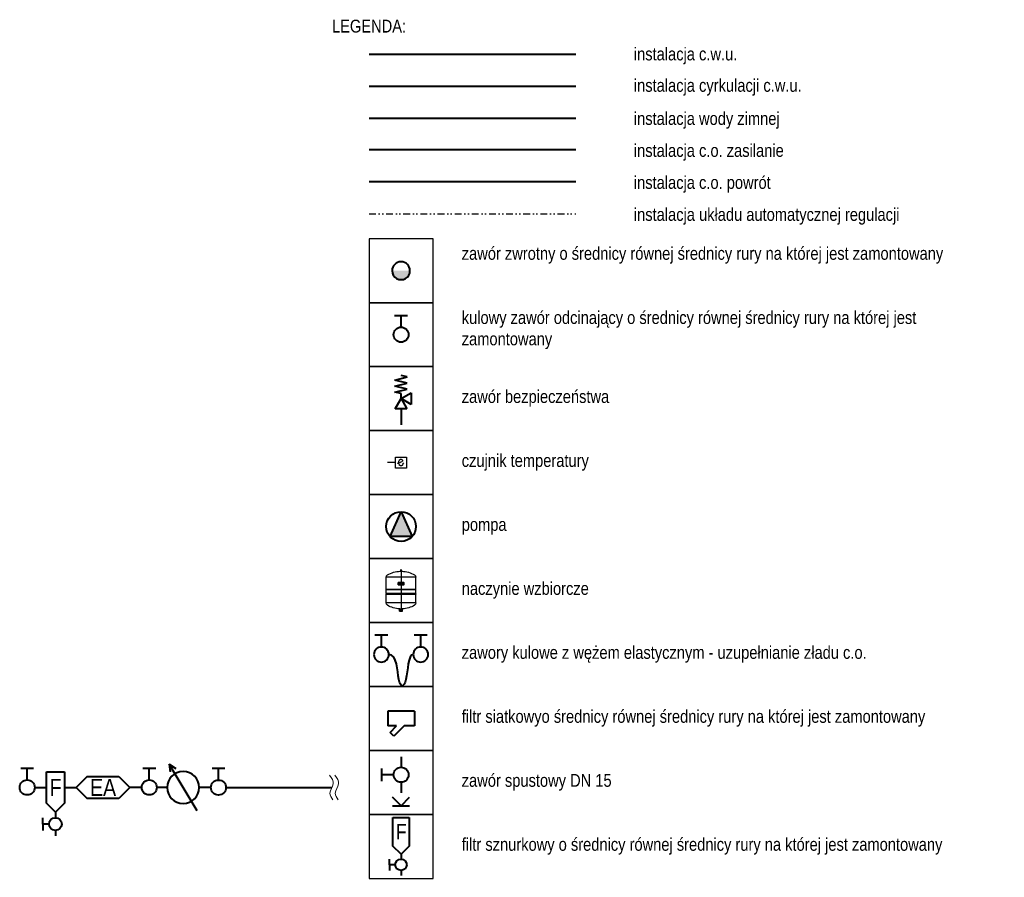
# Model space of a CAD drawing. Header units: centimetres. Extents: x 22052 to 56535, y 76485 to 78519.
# Tile 235 of 235: x 55612 to 56535, y 77394 to 78198. Entities that reach past the tile are written whole.
import ezdxf
from ezdxf.enums import TextEntityAlignment as Align
from ezdxf.lldxf.tags import DXFTag

# ---------------------------------------------------------------- set-up
doc = ezdxf.new("R2010")
doc.units = ezdxf.units.CM
doc.linetypes.add('DIVIDE2', pattern=[15.875, 6.35, -3.175, 0, -3.175, 0, -3.175])
doc.linetypes.add('HIDDEN', pattern=[0.375, 0.25, -0.125])
for name, color, linetype, lineweight in [('2DH_OBJ_reflexgr', 252, 'Continuous', 25), ('CP_LOGO', 7, 'Continuous', 35), ('Gruba', 7, 'Continuous', 40), ('IS_Ciepła_woda', 1, 'DASHDOT', 40), ('IS_Cyrkulacja', 215, 'H2OCYR', 40), ('IS_Opis', 250, 'Continuous', 9), ('IS_Powrót', 5, 'DASH', 40), ('IS_sygnał', 210, 'DIVIDE2', 25), ('IS_Zasilanie', 1, 'SOLID', 40), ('IS_Zimna_woda', 5, 'SOLID', 40)]:
    doc.layers.add(name, color=color, linetype=linetype, lineweight=lineweight)
for name, color, linetype in [('CP_AXIS', 143, 'DASHDOT'), ('cp_hidde', 203, 'HIDDEN'), ('IS_Armatura_Therm', 250, 'SOLID')]:
    doc.layers.add(name, color=color, linetype=linetype)
doc.styles.add('CP_ATTR', font='arial.ttf')
doc.styles.add('styl1', font='ARIALN.TTF')
tags = doc.linetypes.add('DASH', pattern=[15, 10, -5]).pattern_tags.tags
tags[6:7] = [DXFTag(74, 4), DXFTag(75, 0), DXFTag(340, '0'), DXFTag(46, 0.0), DXFTag(50, 0.0), DXFTag(44, 0.0), DXFTag(45, 0.0)]
tags[4:5] = [DXFTag(74, 4), DXFTag(75, 0), DXFTag(340, '0'), DXFTag(46, 0.0), DXFTag(50, 0.0), DXFTag(44, 0.0), DXFTag(45, 0.0)]
tags = doc.linetypes.add('DASHDOT', pattern=[25.4, 12.7, -6.35, 0, -6.35]).pattern_tags.tags
tags[10:11] = [DXFTag(74, 4), DXFTag(75, 0), DXFTag(340, '0'), DXFTag(46, 1.0), DXFTag(50, 0.0), DXFTag(44, 0.0), DXFTag(45, 0.0)]
tags[8:9] = [DXFTag(74, 4), DXFTag(75, 0), DXFTag(340, '0'), DXFTag(46, 1.0), DXFTag(50, 0.0), DXFTag(44, 0.0), DXFTag(45, 0.0)]
tags[6:7] = [DXFTag(74, 4), DXFTag(75, 0), DXFTag(340, '0'), DXFTag(46, 1.0), DXFTag(50, 0.0), DXFTag(44, 0.0), DXFTag(45, 0.0)]
tags[4:5] = [DXFTag(74, 4), DXFTag(75, 0), DXFTag(340, '0'), DXFTag(46, 1.0), DXFTag(50, 0.0), DXFTag(44, 0.0), DXFTag(45, 0.0)]
doc.linetypes.add('H2OCYR', pattern='A,25.4,-12.7,["~",Standard,S=25.4,R=0,X=-11.43,Y=-14.732],-12.7', length=50.8)
tags = doc.linetypes.add('SOLID', pattern=[10, 10, 0]).pattern_tags.tags
tags[6:7] = [DXFTag(74, 4), DXFTag(75, 0), DXFTag(340, '0'), DXFTag(46, 0.0), DXFTag(50, 0.0), DXFTag(44, 0.0), DXFTag(45, 0.0)]
tags[4:5] = [DXFTag(74, 4), DXFTag(75, 0), DXFTag(340, '0'), DXFTag(46, 0.0), DXFTag(50, 0.0), DXFTag(44, 0.0), DXFTag(45, 0.0)]

# ---------------------------------------------------------------- blocks, each defined once
blk = doc.blocks.new('Wodomierz')
at = {"layer": 'IS_Zimna_woda', "color": 18, "true_color": 0x000000}
for points in [[(-11, 6.49), (11, -6.49)], [(11, -6.49), (8.93, -3.39)], [(11, -6.49), (7.29, -6.16)]]:
    blk.add_lwpolyline(points, dxfattribs=at)
blk.add_circle((0, 0), 7.5, dxfattribs=at)
blk = doc.blocks.new('Zawór BA')
at = {"layer": 'IS_Zimna_woda', "color": 18, "true_color": 0x000000}
for p, q in [((-7.42, 0), (7.42, 0)), ((-7.42, 0), (-12.61, -5.19)), ((7.42, 0), (12.61, -5.19)), ((-12.61, -5.19), (-7.42, -10.39)), ((12.61, -5.19), (7.42, -10.39)), ((7.42, -10.39), (-7.42, -10.39))]:
    blk.add_line(p, q, dxfattribs=at)
at = {"layer": 'IS_Zimna_woda', "color": 18, "true_color": 0x000000, "insert": (0, -5.19), "char_height": 8, "attachment_point": 5, "style": 'styl1'}
blk.add_mtext_dynamic_manual_height_columns('EA', width=14.2778, gutter_width=12.5, heights=[12.36], dxfattribs=at)
blk = doc.blocks.new('Zaworek')
at = {"layer": 'IS_Zimna_woda', "color": 18, "true_color": 0x000000}
for p, q in [((2, 0), (5.15, 0)), ((5.15, 1.72), (5.15, -1.72))]:
    blk.add_line(p, q, dxfattribs=at)
blk.add_circle((0, 0), 2, dxfattribs=at)
blk = doc.blocks.new('Filtr F')
at = {"layer": 'IS_Zimna_woda', "color": 18, "true_color": 0x000000}
for p, q in [((0, 4.19), (14.83, 4.19)), ((0, -4.19), (0, 4.19)), ((14.83, 4.19), (19.03, 0)), ((19.03, 0), (14.83, -4.19)), ((19.03, 0), (21.62, 0)), ((27.55, 0), (30.15, 0)), ((14.83, -4.19), (0, -4.19)), ((24.59, -2.97), (24.59, -5.93)), ((24.59, -5.93), (21.62, -5.93)), ((24.59, -5.93), (27.55, -5.93))]:
    blk.add_line(p, q, dxfattribs=at)
blk.add_circle((24.59, 0), 2.97, dxfattribs=at)
at = {"layer": 'IS_Zimna_woda', "color": 18, "true_color": 0x000000, "insert": (7.39, 0.09), "char_height": 8, "attachment_point": 5, "rotation": 90, "style": 'styl1'}
blk.add_mtext_dynamic_manual_height_columns('\\pxqc;F', width=8.2982, gutter_width=12.5, heights=[14.83], dxfattribs=at)
blk = doc.blocks.new('A$C5091697A')
at = {"layer": 'IS_Armatura_Therm'}
for p, q in [((6.9, 6.75), (0, 6.75)), ((6.9, 0), (6.9, 6.75)), ((0, 0), (6.9, 0)), ((2.3, 2.95), (2.3, 2.51)), ((2.3, 2.51), (2.44, 2.08)), ((2.44, 2.08), (2.59, 1.8)), ((2.59, 1.8), (2.87, 1.65)), ((3.02, 5.39), (2.87, 5.24)), ((3.74, 3.66), (2.87, 4.09)), ((2.87, 1.65), (3.02, 1.36)), ((3.3, 5.53), (3.02, 5.39)), ((3.02, 1.36), (3.3, 1.36)), ((3.59, 5.53), (3.3, 5.53)), ((3.3, 1.36), (3.59, 1.36)), ((3.88, 5.53), (3.59, 5.53)), ((3.59, 1.36), (3.88, 1.36)), ((3.74, 3.66), (4.02, 3.52)), ((4.02, 5.39), (3.88, 5.53)), ((3.88, 1.36), (4.02, 1.51)), ((4.31, 5.1), (4.02, 5.39)), ((5.89, 3.09), (4.02, 3.52)), ((4.02, 1.51), (4.31, 1.65)), ((4.45, 4.96), (4.31, 5.1)), ((4.31, 1.65), (4.45, 1.94)), ((4.6, 4.53), (4.45, 4.96)), ((4.45, 1.94), (4.6, 2.23)), ((4.74, 4.24), (4.6, 4.53)), ((4.6, 2.23), (4.74, 2.66)), ((4.88, 3.81), (4.74, 4.24)), ((4.74, 2.66), (4.88, 2.95)), ((4.88, 3.38), (4.88, 3.81)), ((4.88, 2.95), (4.88, 3.38)), ((6.9, 3.38), (11.9, 3.38))]:
    blk.add_line(p, q, dxfattribs=at)
blk.add_lwpolyline([(0, 0), (6.9, 0), (6.9, 6.75), (0, 6.75), (0, 0)], close=True, dxfattribs=at)
for points in [[(1.87, 2.95), (1.72, 2.8)], [(1.87, 2.95), (1.72, 2.8)], [(2.3, 2.95), (2.16, 3.09), (2.01, 3.09), (1.87, 2.95)], [(2.3, 2.95), (2.16, 3.09), (2.01, 3.09), (1.87, 2.95)], [(2.3, 2.95), (2.3, 2.51), (2.44, 2.08), (2.59, 1.8), (2.87, 1.65), (3.02, 1.36), (3.3, 1.36), (3.59, 1.36), (3.88, 1.36), (4.02, 1.51), (4.31, 1.65), (4.45, 1.94), (4.6, 2.23), (4.74, 2.66), (4.88, 2.95), (4.88, 3.38), (4.88, 3.81), (4.74, 4.24), (4.6, 4.53), (4.45, 4.96), (4.31, 5.1), (4.02, 5.39), (3.88, 5.53), (3.59, 5.53), (3.3, 5.53), (3.02, 5.39), (2.87, 5.24)], [(2.73, 5.1), (2.59, 4.81)], [(2.73, 5.1), (2.59, 4.81)], [(2.59, 4.81), (2.59, 4.53)], [(2.59, 4.81), (2.59, 4.53)], [(2.59, 4.53), (2.59, 4.38)], [(2.59, 4.53), (2.59, 4.38)], [(2.59, 4.38), (2.87, 4.09)], [(2.59, 4.38), (2.87, 4.09)], [(2.87, 5.24), (2.73, 5.1)], [(2.87, 5.24), (2.73, 5.1)], [(3.74, 3.66), (2.87, 4.09)], [(3.74, 3.66), (4.02, 3.52)], [(5.89, 3.09), (4.02, 3.52)]]:
    blk.add_lwpolyline(points, dxfattribs=at)
blk = doc.blocks.new('Pompa')
at = {"layer": 'Gruba'}
h = blk.add_hatch(color=256, dxfattribs=at)
h.dxf.hatch_style = 1
h.paths.add_polyline_path([(9.4, 10.34), (-13.97, 0), (9.4, -10.34)])
for p, q in [((-13.97, 0), (9.4, 10.34)), ((9.4, 10.34), (9.4, -10.34)), ((9.4, -10.34), (-13.97, 0))]:
    blk.add_line(p, q, dxfattribs=at)
blk.add_circle((0, 0), 13.97, dxfattribs=at)
blk = doc.blocks.new('F')
at = {"layer": 'Gruba'}
for p, q in [((-25, 0), (-25, -14)), ((0, 0), (-25, 0)), ((0, 0), (0, -14)), ((-16.68, -14), (-25, -14)), ((-22.78, -20.1), (-16.68, -14)), ((-9.61, -14), (-19.24, -23.63)), ((0, -14), (-9.61, -14)), ((-19.24, -23.63), (-22.78, -20.1))]:
    blk.add_line(p, q, dxfattribs=at)
blk = doc.blocks.new('ZS')
at = {"layer": 'IS_Zimna_woda', "color": 18, "true_color": 0x000000}
for p, q in [((0, 0), (0, -9.96)), ((0, -24.04), (0, -34)), ((0, -46), (-8, -38)), ((-8, -46), (0, -46)), ((0, -46), (8, -38)), ((0, -46), (8, -46))]:
    blk.add_line(p, q, dxfattribs=at)
at = {"layer": 'IS_Zimna_woda', "xscale": 3.517579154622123, "yscale": 3.517579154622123, "zscale": 3.517579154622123, "rotation": 180}
blk.add_blockref('Zaworek', (0, -17), dxfattribs=at)
blk = doc.blocks.new('pdrfx_dm_280_352')
at = {"extrusion": (0, 1, 0)}
for p, q in [((7, 374.5), (-7, 374.5)), ((-7, 374.4), (-7, 374.5)), ((5.5, 379.3), (-5.5, 379.3)), ((-5.5, 377.8), (-5.5, 379.3)), ((5.5, 377.8), (-5.5, 377.8)), ((-5, 376.5), (-5, 377.8)), ((5, 376.5), (-5, 376.5)), ((5, 376.5), (-5, 376.5)), ((-5, 376.5), (-5, 376.5)), ((-4.5, 384.5), (-4.8, 379.3)), ((4.5, 384.5), (-4.5, 384.5)), ((-4, 374.7), (-4, 376.5)), ((3.4, 385.9), (-3.4, 385.9)), ((1.6, 387), (-1.6, 387)), ((4, 374.7), (4, 376.5)), ((4.5, 384.5), (4.8, 379.3)), ((5, 376.5), (5, 377.8)), ((5, 376.5), (5, 376.5)), ((5.5, 377.8), (5.5, 379.3)), ((7, 374.4), (7, 374.5)), ((-140, 204), (-140, 319.1)), ((140, 318.5), (-140, 318.5)), ((140, 204), (140, 319.1)), ((140, 204), (-140, 204)), ((-139, 202), (-140, 204)), ((-140, 202), (140, 202)), ((-140, 166.3), (-140, 202)), ((139, 202), (140, 204)), ((140, 166.3), (140, 202)), ((140, 166.3), (-140, 166.3)), ((140, 157.6), (-140, 157.6)), ((-140, 77.4), (-140, 157.6)), ((140, 77.4), (140, 157.6)), ((140, 78), (-140, 78)), ((-13.4, 0), (-13.4, 22.4)), ((-13.4, 0), (13.4, 0)), ((13.4, 0), (13.4, 22.4))]:
    blk.add_line(p, q, dxfattribs=at)
at = {"extrusion": (0, 0, -1)}
for centre, radius, start, end in [((0, 116.5), 258, 60.42501, 88.44527), ((0, 382.2), 5.07, 27.17918, 44.70241), ((4.2, 374.7), 0.2, 179.63366, 269.8615), ((3.4, 385.6), 0.3, 45.51921, 90), ((0.1, 384.9), 2.59, 21.10312, 52.22262), ((1.6, 386.8), 0.2, 56.53969, 90), ((-1.6, 386.8), 0.2, 90, 123.46031), ((-0.1, 384.9), 2.59, 127.77738, 158.89688), ((-3.4, 385.6), 0.3, 90, 134.48079), ((0, 382.2), 5.07, 135.29759, 152.82082), ((-4.2, 374.7), 0.2, 270.1385, 0.36634), ((0, 116.5), 258, 91.55473, 119.57499), ((115, 319.1), 25, 0, 60.42501), ((-115, 319.1), 25, 119.57499, 180), ((135.8, 162), 5.5, 326.27312, 33.75231), ((142.5, 166.4), 2.5, 182.57732, 213.45917), ((142.5, 157.6), 2.5, 146.56626, 178.78571), ((-142.5, 166.4), 2.5, 326.54083, 357.42268), ((-142.5, 157.6), 2.5, 1.21429, 33.43374), ((-135.8, 162), 5.5, 146.24769, 213.72688), ((115, 77.4), 25, 299.57499, 0), ((0, 280), 258, 272.98829, 299.57499), ((0, 280), 258, 240.42501, 267.01171), ((-115, 77.4), 25, 180, 240.42501)]:
    blk.add_arc(centre, radius, start, end, dxfattribs=at)
at = {"layer": 'cp_hidde', "extrusion": (0, 1, 0)}
for p, q in [((-9.4, 0), (-9.4, 22.2)), ((9.4, 0), (9.4, 22.2))]:
    blk.add_line(p, q, dxfattribs=at)
at = {"layer": 'cp_hidde', "extrusion": (0, 0, -1)}
for centre, start, end in [((0, 116.5), 88.44527, 91.55473), ((0, 280), 267.01171, 272.98829)]:
    blk.add_arc(centre, 258, start, end, dxfattribs=at)
blk = doc.blocks.new('pdrfx_logo01')
at = {"layer": 'CP_LOGO', "color": 83, "extrusion": (0, 1, 0)}
for p, q in [((41, 0), (-41, 0)), ((-46, -5), (-46, -34)), ((-41, -40), (41, -40)), ((46, -34), (46, -5))]:
    blk.add_line(p, q, dxfattribs=at)
at = {"layer": 'CP_LOGO', "extrusion": (0, 1, 0)}
for p, q in [((-43, -8), (-43, -32)), ((27, -5), (-40, -5)), ((-40, -34), (27, -34)), ((-37, -29), (-37, -19)), ((-37, -29), (-37, -29)), ((-33, -29), (-37, -29)), ((-33, -20), (-33, -29)), ((-33, -29), (-33, -29)), ((-32, -14), (-30, -14)), ((-30, -17), (-31, -17)), ((-30, -14), (-30, -17)), ((-30, -14), (-30, -14)), ((-28, -24), (-28, -20)), ((-25, -20), (-25, -21)), ((-25, -21), (-20, -21)), ((-25, -23), (-25, -24)), ((-17, -23), (-25, -23)), ((-23, -14), (-22, -14)), ((-23, -17), (-23, -17)), ((-18, -29), (-23, -29)), ((-22, -26), (-18, -26)), ((-20, -21), (-20, -20)), ((-18, -26), (-18, -29)), ((-17, -14), (-14, -14)), ((-17, -17), (-17, -14)), ((-14, -17), (-17, -17)), ((-17, -20), (-17, -23)), ((-14, -14), (-14, -12)), ((-14, -29), (-14, -17)), ((-11, -29), (-14, -29)), ((-11, -8), (-8, -8)), ((-11, -13), (-11, -14)), ((-11, -14), (-9, -14)), ((-9, -17), (-11, -17)), ((-11, -17), (-11, -29)), ((-8, -11), (-10, -11)), ((-9, -14), (-9, -17)), ((-8, -8), (-8, -11)), ((-7, -8), (-3, -8)), ((-7, -29), (-7, -8)), ((-3, -29), (-7, -29)), ((-3, -8), (-3, -29)), ((-3, -29), (-3, -29)), ((-1, -24), (-1, -20)), ((2, -20), (2, -21)), ((2, -21), (7, -21)), ((2, -23), (2, -24)), ((10, -23), (2, -23)), ((4, -14), (5, -14)), ((5, -17), (4, -17)), ((9, -29), (4, -29)), ((5, -26), (9, -26)), ((7, -21), (7, -20)), ((9, -26), (9, -29)), ((10, -20), (10, -23)), ((12, -14), (15, -14)), ((12, -17), (12, -14)), ((12, -29), (12, -26)), ((15, -29), (12, -29)), ((15, -14), (15, -17)), ((15, -26), (15, -29)), ((17, -20), (18, -20)), ((18, -23), (17, -23)), ((20, -14), (23, -14)), ((20, -17), (20, -14)), ((20, -29), (20, -26)), ((23, -29), (20, -29)), ((23, -14), (23, -17)), ((23, -27), (23, -29)), ((30, -32), (30, -8))]:
    blk.add_line(p, q, dxfattribs=at)
at = {"layer": 'CP_LOGO', "color": 83}
for centre, start, end in [((41, -5), 0, 90), ((-41, -5), 90, 180), ((-41, -34), 180, 270), ((41, -34), 270, 0)]:
    blk.add_arc(centre, 5, start, end, dxfattribs=at)
at = {"layer": 'CP_LOGO'}
for centre, radius, start, end in [((-40, -8), 2.8, 90, 180), ((-40, -32), 2.8, 180, 270), ((-31, -19), 6.04, 147.2606, 178.2377), ((-33, -18), 3.91, 106.1174, 143.376), ((-32, -20), 6.08, 90.0504, 106.2962), ((-31, -19), 2.11, 97.3746, 125.2227), ((-30, -20), 3.13, 158.9942, 176.3238), ((-32, -19), 1.71, 127.2952, 158.5076), ((-29, -20), 4.79, 175.9324, 180.1077), ((-31, -21), 3.51, 90.0884, 98.1112), ((-23, -19), 4.85, 88.4512, 165.8928), ((-20, -20), 8.47, 165.5184, 179.4136), ((-20, -24), 8.16, 181.0116, 192.2061), ((-24, -24), 4.78, 190.4306, 253.2549), ((-23, -19), 1.87, 87.6671, 146.1721), ((-22, -19), 2.94, 147.7135, 166.8659), ((-20, -20), 5.06, 167.5936, 180.6121), ((-22, -24), 2.8, 178.2273, 223.4425), ((-23, -22), 7.52, 253.484, 269.5372), ((-23, -23), 3, 230.0119, 271.6328), ((-23, -19), 1.87, 33.8279, 92.3329), ((-22, -19), 4.73, 12.9414, 92.7147), ((-23, -19), 2.94, 13.1341, 32.2865), ((-26, -20), 5.06, 359.3879, 12.4064), ((-25, -20), 8.25, 359.5366, 14.6945), ((-11, -11), 3.03, 115.5569, 140.1513), ((-10, -12), 4.84, 144.3624, 176.3354), ((-11, -13), 4.64, 90.4804, 114.1156), ((-10, -12), 0.954, 105.8352, 156.9141), ((-9, -13), 1.84, 158.0272, 180.9979), ((-10, -13), 1.77, 90.0729, 106.1126), ((4, -19), 4.85, 88.4512, 165.8928), ((7, -20), 8.47, 165.5184, 179.4136), ((7, -24), 8.16, 181.0116, 192.2061), ((4, -24), 4.78, 190.4306, 253.2549), ((5, -19), 2.94, 147.7135, 166.8659), ((7, -20), 5.06, 167.5936, 180.6121), ((5, -24), 2.8, 178.2273, 223.4425), ((4, -22), 7.52, 253.484, 269.5372), ((4, -19), 1.87, 87.6671, 146.1721), ((5, -23), 3, 230.0119, 271.6328), ((5, -19), 4.73, 12.9414, 92.7147), ((5, -19), 1.87, 33.8279, 92.3329), ((4, -19), 2.94, 13.1341, 32.2865), ((2, -20), 5.06, 359.3879, 12.4064), ((2, -20), 8.25, 359.5366, 14.6945), ((19, -17), 7.23, 180.4442, 200.5984), ((16, -18), 4.61, 200.4138, 233.8136), ((17, -26), 4.92, 128.2568, 159.4117), ((19, -26), 7.42, 159.7413, 179.7796), ((20, -17), 4.84, 181.4593, 192.5475), ((17, -18), 2.5, 191.3737, 222.1732), ((17, -25), 1.92, 91.9805, 160.9879), ((19, -26), 4.37, 159.5786, 181.0788), ((17, -18), 1.9, 225.7959, 271.9253), ((18, -18), 1.9, 268.0747, 314.2041), ((18, -25), 1.82, 29.0147, 86.8568), ((17, -18), 2.5, 317.8268, 348.6263), ((16, -26), 3.7, 2.1152, 28.2265), ((15, -17), 4.84, 347.4525, 358.5407), ((18, -18), 4.61, 306.1864, 339.5862), ((18, -26), 4.92, 20.5883, 51.7432), ((16, -17), 7.23, 339.4016, 359.5558), ((11, -28), 11.7, 5.3251, 18.3885), ((27, -8), 2.8, 0, 90), ((27, -32), 2.8, 270, 0)]:
    blk.add_arc(centre, radius, start, end, dxfattribs=at)
blk = doc.blocks.new('Phpa_rfxng_18_grau_x0n4hz')
at = {"layer": 'CP_AXIS'}
blk.add_line((0, 38.7), (0, 0), dxfattribs=at)
for name, p, xscale, yscale, zscale in [('pdrfx_dm_280_352', (0, 0), 0.1, 0.1, 0.1), ('pdrfx_logo01', (0, 27), 0.06, 0.06, 0.06)]:
    blk.add_blockref(name, p, dxfattribs=dict(xscale=xscale, yscale=yscale, zscale=zscale))
at = {"linetype": 'ByBlock', "style": 'CP_ATTR', "flags": 9}
for tag in ['TEXT_40', 'TEXT_39', 'TEXT_38', 'TEXT_37', 'TEXT_36', 'TEXT_35', 'TEXT_34', 'TEXT_33', 'TEXT_32', 'TEXT_31', 'TEXT_30', 'TEXT_29', 'TEXT_28', 'TEXT_27', 'TEXT_26', 'TEXT_25', 'TEXT_24', 'TEXT_23', 'TEXT_22', 'TEXT_21', 'TEXT_20', 'TEXT_19', 'TEXT_18', 'TEXT_17', 'TEXT_16', 'TEXT_15', 'TEXT_14', 'TEXT_13', 'TEXT_12', 'TEXT_11', 'TEXT_10', 'TEXT_09', 'TEXT_08', 'TEXT_07', 'TEXT_06', 'TEXT_05', 'TEXT_04', 'TEXT_03', 'TEXT_02', 'TEXT_01', 'OTHER', 'PRODUCER', 'ORDER-NO', 'GROUP', 'NUMBER', 'NAME']:
    blk.add_attdef(tag, text='', height=0.00005, dxfattribs=at).set_placement((-0.01, -0.02), align=Align.MIDDLE_LEFT)
blk = doc.blocks.new('zawórzwrotny11')
at = {"layer": 'IS_Zimna_woda', "true_color": 0x000000}
h = blk.add_hatch(color=18, dxfattribs=at)
edge = h.paths.add_edge_path()
edge.add_arc((0, 0), 8.39, -899.93176, -719.93176, ccw=False)
edge.add_line((-8.39, -0.01), (8.39, 0.01))
at = {"layer": 'IS_Zimna_woda', "color": 18, "true_color": 0x000000}
for start, end in [(0.06824, 180.06824), (180.06824, 0.06824)]:
    blk.add_arc((0, 0), 8.39, start, end, dxfattribs=at)
blk = doc.blocks.new('Valvola di sicurezza')
at = {"layer": 'IS_Zimna_woda', "color": 18, "true_color": 0x000000}
for p, q in [((-0.591, 4.675), (0, 4.823)), ((0.591, 4.38), (-0.591, 4.675)), ((-0.591, 4.084), (0.591, 4.38)), ((0.591, 3.789), (-0.591, 4.084)), ((0, 2.559), (-0.984, 3.128)), ((-0.984, 3.128), (-0.984, 1.991)), ((-0.591, 3.494), (0.591, 3.789)), ((0.591, 3.198), (-0.591, 3.494)), ((0, 3.051), (0.591, 3.198)), ((0, 2.559), (0, 3.051)), ((-0.984, 1.991), (0, 2.559)), ((0, 2.559), (-0.568, 1.575)), ((0.568, 1.575), (0, 2.559)), ((-0.568, 1.575), (0.568, 1.575)), ((0, 1.575), (0, 0))]:
    blk.add_line(p, q, dxfattribs=at)

msp = doc.modelspace()

# ---------------------------------------------------------------- linework, layer by layer
for points in [[(55939.65, 77932.83), (55999.65, 77932.83), (55999.65, 77992.83), (55939.65, 77992.83)], [(55939.65, 77872.83), (55999.65, 77872.83), (55999.65, 77932.83), (55939.65, 77932.83)], [(55939.65, 77812.83), (55999.65, 77812.83), (55999.65, 77872.83), (55939.65, 77872.83)], [(55939.65, 77752.83), (55999.65, 77752.83), (55999.65, 77812.83), (55939.65, 77812.83)], [(55939.65, 77692.83), (55999.65, 77692.83), (55999.65, 77752.83), (55939.65, 77752.83)], [(55939.65, 77632.83), (55999.65, 77632.83), (55999.65, 77692.83), (55939.65, 77692.83)], [(55939.65, 77572.83), (55999.65, 77572.83), (55999.65, 77632.83), (55939.65, 77632.83)], [(55939.65, 77512.83), (55999.65, 77512.83), (55999.65, 77572.83), (55939.65, 77572.83)], [(55939.65, 77452.83), (55999.65, 77452.83), (55999.65, 77512.83), (55939.65, 77512.83)], [(55939.65, 77392.83), (55999.65, 77392.83), (55999.65, 77452.83), (55939.65, 77452.83)]]:
    msp.add_lwpolyline(points, close=True)
at = {"layer": 'IS_Ciepła_woda'}
msp.add_line((55939.65, 78166.03), (56133.6, 78166.03), dxfattribs=at)
at = {"layer": 'IS_Cyrkulacja'}
msp.add_line((55939.65, 78136.03), (56133.6, 78136.03), dxfattribs=at)
at = {"layer": 'IS_Opis'}
for points in [[(55902.7, 77489.57), (55906.13, 77481.5), (55902.9, 77472.92), (55905.72, 77466.66)], [(55907.7, 77489.57), (55911.13, 77481.5), (55907.9, 77472.92), (55910.72, 77466.66)]]:
    msp.add_spline(points, degree=3, dxfattribs=at)
at = {"layer": 'IS_Powrót'}
msp.add_line((56133.6, 78046.03), (55939.65, 78046.03), dxfattribs=at)
at = {"layer": 'IS_sygnał'}
msp.add_line((55939.65, 78016.03), (56133.6, 78016.03), dxfattribs=at)
at = {"layer": 'IS_Zasilanie'}
msp.add_line((56133.6, 78076.03), (55939.65, 78076.03), dxfattribs=at)
at = {"layer": 'IS_Zimna_woda'}
for p, q in [((55939.65, 78106.03), (56133.6, 78106.03)), ((55958.7, 77602.83), (55958.25, 77602.83)), ((55981.05, 77602.83), (55980.77, 77602.83)), ((55626.12, 77478.15), (55637.18, 77478.15)), ((55653.96, 77478.15), (55665.02, 77478.15)), ((55726.52, 77478.15), (55715.46, 77478.15)), ((55750.35, 77478.15), (55740.59, 77478.15)), ((55791.41, 77478.11), (55780.35, 77478.11)), ((55805.49, 77478.11), (55904.89, 77478.11))]:
    msp.add_line(p, q, dxfattribs=at)
msp.add_open_spline([(55981.05, 77602.83), (55976.15, 77603.14), (55975.84, 77571.72), (55965.83, 77571.56), (55966.15, 77603.14), (55958.25, 77602.83)], degree=3, dxfattribs=at)

# ---------------------------------------------------------------- block references
at = {"color": 1, "lineweight": 5, "xscale": -9.600000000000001, "yscale": 9.600000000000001, "zscale": 9.600000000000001}
msp.add_blockref('Valvola di sicurezza', (55969.65, 77818.26), dxfattribs=at)
at = {"layer": '2DH_OBJ_reflexgr'}
msp.add_blockref('Phpa_rfxng_18_grau_x0n4hz', (55969.65, 77643.48), dxfattribs=at)
at = {"layer": 'Gruba', "xscale": -1.5, "yscale": 1.5, "zscale": 1.5}
msp.add_blockref('A$C5091697A', (55974.82, 77777.77), dxfattribs=at)
at = {"layer": 'Gruba', "lineweight": 15, "rotation": 270}
msp.add_blockref('Pompa', (55969.65, 77722.83), dxfattribs=at)
at = {"layer": 'IS_Opis'}
for name, p in [('F', (55982.15, 77549.83)), ('ZS', (55969.65, 77507.05))]:
    msp.add_blockref(name, p, dxfattribs=at)
at = {"layer": 'IS_Zimna_woda'}
msp.add_blockref('zawórzwrotny11', (55969.65, 77962.83), dxfattribs=at)
for name, p, xscale, yscale, zscale, rotation in [('Zaworek', (55969.65, 77902.83), 3.517579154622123, 3.517579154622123, 3.517579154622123, 89.99999999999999), ('Zaworek', (55951.21, 77602.83), -3.517579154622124, 3.517579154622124, 3.517579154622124, 270), ('Zaworek', (55988.09, 77602.83), -3.517579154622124, 3.517579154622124, 3.517579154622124, 270), ('Zaworek', (55619.08, 77478.15), 3.517579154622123, 3.517579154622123, 3.517579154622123, 89.99999999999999), ('Zaworek', (55733.56, 77478.15), 3.517579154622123, 3.517579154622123, 3.517579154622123, 89.99999999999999), ('Wodomierz', (55765.35, 77478.11), -2, 2, 2, 270), ('Zaworek', (55798.45, 77478.11), 3.517579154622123, 3.517579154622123, 3.517579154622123, 89.99999999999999), ('Filtr F', (55645.57, 77492.98), 2, 2, 2, 270), ('Filtr F', (55969.65, 77449.96), 1.8, 1.8, 1.8, 270)]:
    msp.add_blockref(name, p, dxfattribs=dict(at, xscale=xscale, yscale=yscale, zscale=zscale, rotation=rotation))
at = {"layer": 'IS_Zimna_woda', "xscale": 2, "yscale": 2, "zscale": 2}
msp.add_blockref('Zawór BA', (55690.24, 77488.54), dxfattribs=at)

# ---------------------------------------------------------------- texts
at = {"layer": 'IS_Opis', "linetype": 'SOLID', "insert": (55939.65, 78186.03), "char_height": 12, "attachment_point": 8, "style": 'styl1'}
msp.add_mtext('\\pxql;{\\fArial Narrow|b0|i0|c238|p34;LEGENDA:}', dxfattribs=at)
at = {"layer": 'IS_Opis', "char_height": 12, "attachment_point": 1, "style": 'styl1'}
for s, width, gutter_width, insert in [('\\pxql;instalacja c.w.u.', 114.1006, 12.5, (56187.98, 78172.1)), ('\\pxql;instalacja cyrkulacji c.w.u.', 176.0136, 12.5, (56187.98, 78142.64)), ('\\pxql;instalacja wody zimnej', 176.0136, 12.5, (56187.98, 78111.58)), ('\\pxql;instalacja c.o. zasilanie', 176.0136, 12.5, (56187.98, 78081.58)), ('\\pxql;instalacja c.o. powrót', 176.0136, 12.5, (56187.98, 78051.58)), ('\\pxql;instalacja układu automatycznej regulacji ', 254.1102, 12.5, (56187.98, 78021.58)), ('zawór zwrotny o średnicy równej średnicy rury na której jest zamontowany  ', 435.8952, 18.75, (56026.59, 77985.07)), ('kulowy zawór odcinający o średnicy równej średnicy rury na której jest zamontowany ', 433.6083, 18.75, (56026.59, 77924.88)), ('zawór bezpieczeństwa', 527.1642, 18.75, (56026.59, 77850.81)), ('czujnik temperatury', 527.1642, 18.75, (56026.59, 77790.81)), ('pompa', 527.1642, 18.75, (56026.59, 77730.81)), ('naczynie wzbiorcze', 527.1642, 18.75, (56026.59, 77670.81)), ('zawory kulowe z wężem elastycznym - uzupełnianie zładu c.o.', 527.1642, 18.75, (56026.59, 77610.81)), ('filtr siatkowyo średnicy równej średnicy rury na której jest zamontowany ', 527.1642, 18.75, (56026.59, 77550.81)), ('zawór spustowy DN 15', 527.1642, 18.75, (56026.59, 77490.81)), ('filtr sznurkowy o średnicy równej średnicy rury na której jest zamontowany  ', 527.1642, 18.75, (56026.59, 77430.81))]:
    msp.add_mtext_dynamic_manual_height_columns(s, width=width, gutter_width=gutter_width, heights=[0], dxfattribs=dict(at, insert=insert))

doc.saveas('drawing.dxf')
